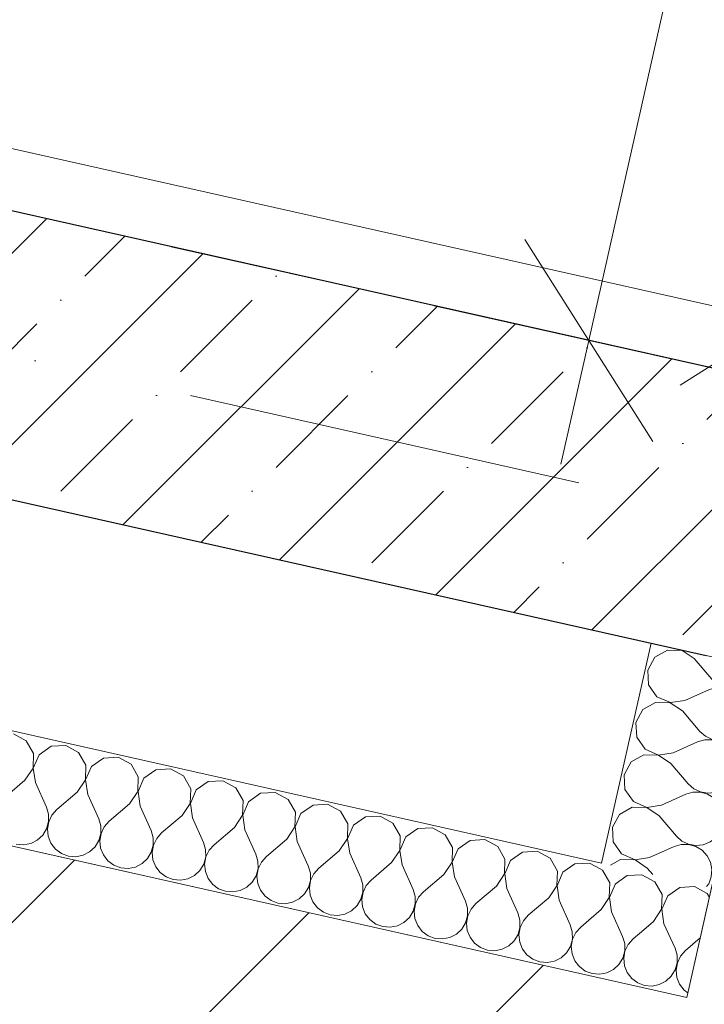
# Model space of a CAD drawing. Header units: millimetres. Extents: x -7213913 to -6930487, y 6129472 to 6353620.
# Tile 179 of 256: x -7185461 to -7184854, y 6173194 to 6174067. Entities that reach past the tile are written whole.
import ezdxf
from ezdxf.enums import TextEntityAlignment as Align

# ---------------------------------------------------------------- set-up
doc = ezdxf.new("R2010")
doc.units = ezdxf.units.MM
doc.header["$MEASUREMENT"] = 0
doc.linetypes.add('короткая штриховая', pattern=[282.222222, 141.111111, -141.111111])
doc.linetypes.add('Штрихпунктирная', pattern=[670.277762, 352.777767, -176.388884, 0, -141.111112])
for name, color, linetype, lineweight in [('0_Ном._пера__1', 7, 'Continuous', 0), ('АР-вертикальная связь - Лифт.АР_Ном._пера__120', 7, 'Continuous', 0), ('АР-Стены_внешние_.АР_Ном._пера__1', 7, 'Continuous', 0), ('АР-Стены_внутренние_пилоны.АР_Ном._пера__1', 7, 'Continuous', 15), ('АР-Чертеж-Оси_Осевые размеры.АР_Ном._пера__120', 7, 'Continuous', 0), ('АР-Чертеж-Размеры.АР_Ном._пера__1', 7, 'Continuous', 0)]:
    doc.layers.add(name, color=color, linetype=linetype, lineweight=lineweight)
for name, color, linetype in [('АР-Стены_внешние_.АР', 7, 'Continuous'), ('АР-Стены_внутренние_пилоны.АР', 7, 'Continuous'), ('АР-Чертеж-Оси_Осевые размеры.АР', 7, 'Continuous'), ('АР-Чертеж-Размеры.АР', 7, 'Continuous')]:
    doc.layers.add(name, color=color, linetype=linetype)
doc.styles.add('РЎР“Р•РќР•Р\xa0Р\x98Р\xa0_РЎРўР\x98Р›Р¬_3', font='GOST_Common.ttf')
doc.styles.add('РЎР“Р•РќР•Р\xa0Р\x98Р\xa0_РЎРўР\x98Р›Р¬_5', font='GOTHIC.TTF')
doc.dimstyles.new('СГЕНЕРИР_СТИЛЬ__3', dxfattribs={"dimtxt": 129.999995, "dimasz": 142.5, "dimexe": 0.18, "dimexo": 300000, "dimgap": 0, "dimtad": 1, "dimdec": 0, "dimzin": 0, "dimdsep": 46, "dimtxsty": 'РЎР“Р•РќР•Р\xa0Р\x98Р\xa0_РЎРўР\x98Р›Р¬_3', "dimblk": 'ARROWHEAD_6', "dimblk1": 'ARROWHEAD_6', "dimblk2": 'ARROWHEAD_6', "dimcen": 0.09, "dimclrd": 7, "dimclre": 7, "dimclrt": 7, "dimazin": 0, "dimtfac": 1, "dimtdec": 4, "dimtmove": 0, "dimatfit": 3, "dimfxl": 1, "dimtolj": 1, "dimtzin": 0, "dimarcsym": 0})
pattern_1 = [(45, (-6566190.34, 6562677.8), (-127.279217, 127.279217), [])]

# ---------------------------------------------------------------- blocks, each defined once
blk = doc.blocks.new('Стена_197_1', base_point=(-7187679.25, 6174266.15))
at = {"layer": 'АР-Стены_внутренние_пилоны.АР', "linetype": 'Continuous', "lineweight": 0, "true_color": 0x000000}
h = blk.add_hatch(dxfattribs=at)
h.set_pattern_fill('ЖЕЛЕЗОБЕТОН__PROJECT__0001', color=18, style=0, pattern_type=2)
h.set_pattern_definition([(45, (-6566190.34, 6562677.8), (-84.852814, 84.852814), []), (45, (-6566232.77, 6562720.22), (-84.852814, 84.852814), [90, -30, 0, -30])])
h.paths.add_polyline_path([(-7187584.68, 6174116.79), (-7184852.74, 6173503.22), (-7184797.95, 6173747.14), (-7187529.9, 6174360.72)])
at = {"layer": 'АР-Стены_внутренние_пилоны.АР_Ном._пера__1', "color": 7, "linetype": 'Continuous', "lineweight": 30, "flags": 128}
for points in [[(-7184797.95, 6173747.14), (-7187529.9, 6174360.72)], [(-7187584.68, 6174116.79), (-7184852.74, 6173503.22)]]:
    blk.add_lwpolyline(points, dxfattribs=at)
blk = doc.blocks.new('Стена_376_1', base_point=(-7185998.29, 6173350.55))
at = {"layer": 'АР-Стены_внешние_.АР', "linetype": 'Continuous', "lineweight": 0, "true_color": 0x000000}
h = blk.add_hatch(dxfattribs=at)
h.set_pattern_fill('БЛОКИ_БЕТОННЫЕ_ЭФФЕКТИВН_78', color=18, style=0, pattern_type=2)
h.set_pattern_definition(pattern_1)
h.paths.add_polyline_path([(-7185976.38, 6173448.12), (-7186020.2, 6173252.98), (-7183928.99, 6172783.31), (-7183861.62, 6172973.16)])
at = {"layer": 'АР-Стены_внешние_.АР_Ном._пера__1', "color": 7, "linetype": 'Continuous', "lineweight": 15, "flags": 128}
blk.add_lwpolyline([(-7184869.69, 6173199.57), (-7185976.38, 6173448.12)], dxfattribs=at)
blk = doc.blocks.new('Стена_395_1', base_point=(-7184891.6, 6173102))
at = {"layer": 'АР-Стены_внешние_.АР', "linetype": 'Continuous', "lineweight": 0, "true_color": 0x000000}
h = blk.add_hatch(dxfattribs=at)
h.set_pattern_fill('БЛОКИ_БЕТОННЫЕ_ЭФФЕКТИВН_78', color=18, style=0, pattern_type=2)
h.set_pattern_definition(pattern_1)
h.paths.add_polyline_path([(-7184674.55, 6173155.74), (-7184619.77, 6173399.65), (-7184814.91, 6173443.48), (-7184869.69, 6173199.57)])
at = {"layer": 'АР-Стены_внешние_.АР_Ном._пера__1', "color": 7, "linetype": 'Continuous', "lineweight": 15, "flags": 128}
for points in [[(-7184814.91, 6173443.48), (-7184869.69, 6173199.57)], [(-7184619.77, 6173399.65), (-7184814.91, 6173443.48)], [(-7184674.55, 6173155.74), (-7184619.77, 6173399.65)]]:
    blk.add_lwpolyline(points, dxfattribs=at)
blk = doc.blocks.new('*X841', base_point=(-6566190.34, 6562677.79))
at = {"layer": '0_Ном._пера__1', "color": 7, "linetype": 'Continuous', "lineweight": 0}
for p, q in [((-7184922.52, 6173307.84), (-7184933.19, 6173300.39)), ((-7184909.53, 6173308.57), (-7184922.52, 6173307.84)), ((-7184898.09, 6173302.35), (-7184909.53, 6173308.57)), ((-7184891.63, 6173291.06), (-7184898.09, 6173302.35)), ((-7184933.19, 6173300.39), (-7184933.33, 6173300.07)), ((-7184876.06, 6173297.41), (-7184886.73, 6173289.96)), ((-7184863.07, 6173298.13), (-7184876.06, 6173297.41)), ((-7184851.63, 6173291.92), (-7184863.07, 6173298.13)), ((-7184892.08, 6173278.05), (-7184891.63, 6173291.06)), ((-7184886.73, 6173289.96), (-7184891.89, 6173278.01)), ((-7184849.7, 6173288.55), (-7184851.63, 6173291.92)), ((-7184899.29, 6173267.22), (-7184892.08, 6173278.05)), ((-7184891.89, 6173278.01), (-7184890, 6173265.14)), ((-7184899.29, 6173267.22), (-7184907.88, 6173259.89)), ((-7184890, 6173265.14), (-7184880.23, 6173243.42)), ((-7184857.79, 6173252.56), (-7184870.94, 6173241.33)), ((-7184878.39, 6173237.12), (-7184880.23, 6173243.42)), ((-7184870.94, 6173241.33), (-7184875.3, 6173236.42)), ((-7184878.34, 6173230.55), (-7184878.39, 6173237.12)), ((-7184875.3, 6173236.42), (-7184878.16, 6173230.5)), ((-7184882.64, 6173220.02), (-7184880.09, 6173224.21)), ((-7184880.09, 6173224.21), (-7184878.34, 6173230.55)), ((-7184878.16, 6173230.5), (-7184879.28, 6173224.03)), ((-7184879.28, 6173224.03), (-7184878.6, 6173217.5)), ((-7184878.6, 6173217.5), (-7184876.16, 6173211.4)), ((-7184876.16, 6173211.4), (-7184872.14, 6173206.2)), ((-7184872.14, 6173206.2), (-7184868.76, 6173203.71))]:
    blk.add_line(p, q, dxfattribs=at)
blk = doc.blocks.new('*X842', base_point=(-6566190.34, 6562677.79))
at = {"layer": '0_Ном._пера__1', "color": 7, "linetype": 'Continuous', "lineweight": 0}
for p, q in [((-7184944.56, 6173312.79), (-7184946.51, 6173313.85)), ((-7184938.1, 6173301.49), (-7184944.56, 6173312.79)), ((-7184938.54, 6173288.49), (-7184938.1, 6173301.49)), ((-7184933.33, 6173300.07), (-7184938.35, 6173288.45)), ((-7184945.75, 6173277.66), (-7184938.54, 6173288.49)), ((-7184938.35, 6173288.45), (-7184936.46, 6173275.57)), ((-7184945.75, 6173277.66), (-7184956.75, 6173268.28)), ((-7184936.46, 6173275.57), (-7184926.7, 6173253.86)), ((-7184907.88, 6173259.89), (-7184917.4, 6173251.77)), ((-7184924.85, 6173247.55), (-7184926.7, 6173253.86)), ((-7184917.4, 6173251.77), (-7184921.77, 6173246.86)), ((-7184926.55, 6173234.65), (-7184924.81, 6173240.98)), ((-7184924.62, 6173240.94), (-7184925.75, 6173234.47)), ((-7184924.81, 6173240.98), (-7184924.85, 6173247.55)), ((-7184921.77, 6173246.86), (-7184924.62, 6173240.94)), ((-7184929.97, 6173229.04), (-7184926.55, 6173234.65)), ((-7184925.75, 6173234.47), (-7184925.06, 6173227.93)), ((-7184965.79, 6173228.02), (-7184965.06, 6173227.07)), ((-7184965.06, 6173227.07), (-7184959.78, 6173223.17)), ((-7184959.78, 6173223.17), (-7184953.63, 6173220.86)), ((-7184940.64, 6173221.59), (-7184934.78, 6173224.57)), ((-7184934.78, 6173224.57), (-7184929.97, 6173229.04)), ((-7184925.06, 6173227.93), (-7184922.62, 6173221.84)), ((-7184953.63, 6173220.86), (-7184947.08, 6173220.32)), ((-7184947.08, 6173220.32), (-7184940.64, 6173221.59)), ((-7184922.62, 6173221.84), (-7184918.6, 6173216.64)), ((-7184918.6, 6173216.64), (-7184913.32, 6173212.74)), ((-7184894.17, 6173211.15), (-7184888.32, 6173214.13)), ((-7184888.32, 6173214.13), (-7184883.5, 6173218.6)), ((-7184883.5, 6173218.6), (-7184882.64, 6173220.02)), ((-7184913.32, 6173212.74), (-7184907.17, 6173210.43)), ((-7184907.17, 6173210.43), (-7184900.62, 6173209.88)), ((-7184900.62, 6173209.88), (-7184894.17, 6173211.15))]:
    blk.add_line(p, q, dxfattribs=at)
blk = doc.blocks.new('*X843', base_point=(-6566190.34, 6562677.79))
at = {"layer": '0_Ном._пера__1', "color": 7, "linetype": 'Continuous', "lineweight": 0}
for p, q in [((-7185455.63, 6173427.57), (-7185467.07, 6173433.79)), ((-7185449.17, 6173416.28), (-7185455.63, 6173427.57)), ((-7185420.61, 6173423.35), (-7185433.6, 6173422.62)), ((-7185409.17, 6173417.14), (-7185420.61, 6173423.35)), ((-7185449.62, 6173403.27), (-7185449.17, 6173416.28)), ((-7185444.27, 6173415.18), (-7185449.43, 6173403.23)), ((-7185433.6, 6173422.62), (-7185444.27, 6173415.18)), ((-7185402.71, 6173405.84), (-7185409.17, 6173417.14)), ((-7185403.16, 6173392.84), (-7185402.71, 6173405.84)), ((-7185387.14, 6173412.19), (-7185397.81, 6173404.74)), ((-7185374.14, 6173412.92), (-7185387.14, 6173412.19)), ((-7185362.71, 6173406.7), (-7185374.14, 6173412.92)), ((-7185356.25, 6173395.41), (-7185362.71, 6173406.7)), ((-7185456.83, 6173392.44), (-7185449.62, 6173403.27)), ((-7185449.43, 6173403.23), (-7185447.54, 6173390.36)), ((-7185397.81, 6173404.74), (-7185402.97, 6173392.8)), ((-7185340.68, 6173401.75), (-7185351.35, 6173394.31)), ((-7185327.68, 6173402.48), (-7185340.68, 6173401.75)), ((-7185316.25, 6173396.27), (-7185327.68, 6173402.48)), ((-7185456.83, 6173392.44), (-7185474.94, 6173376.99)), ((-7185447.54, 6173390.36), (-7185437.77, 6173368.64)), ((-7185410.37, 6173382.01), (-7185403.16, 6173392.84)), ((-7185402.97, 6173392.8), (-7185401.08, 6173379.92)), ((-7185356.69, 6173382.4), (-7185356.25, 6173395.41)), ((-7185351.35, 6173394.31), (-7185356.51, 6173382.36)), ((-7185309.79, 6173384.97), (-7185316.25, 6173396.27)), ((-7185294.21, 6173391.32), (-7185304.88, 6173383.87)), ((-7185281.22, 6173392.05), (-7185294.21, 6173391.32)), ((-7185269.79, 6173385.83), (-7185281.22, 6173392.05)), ((-7185410.37, 6173382.01), (-7185428.48, 6173366.55)), ((-7185401.08, 6173379.92), (-7185391.31, 6173358.21)), ((-7185363.91, 6173371.57), (-7185356.69, 6173382.4)), ((-7185356.51, 6173382.36), (-7185354.62, 6173369.49)), ((-7185310.23, 6173371.97), (-7185309.79, 6173384.97)), ((-7185304.88, 6173383.87), (-7185310.04, 6173371.93)), ((-7185263.33, 6173374.54), (-7185269.79, 6173385.83)), ((-7185247.75, 6173380.88), (-7185258.42, 6173373.44)), ((-7185234.76, 6173381.61), (-7185247.75, 6173380.88)), ((-7185223.33, 6173375.4), (-7185234.76, 6173381.61)), ((-7185363.91, 6173371.57), (-7185382.02, 6173356.12)), ((-7185317.45, 6173361.14), (-7185310.23, 6173371.97)), ((-7185310.04, 6173371.93), (-7185308.15, 6173359.05)), ((-7185263.77, 6173361.53), (-7185263.33, 6173374.54)), ((-7185258.42, 6173373.44), (-7185263.58, 6173361.49)), ((-7185216.87, 6173364.1), (-7185223.33, 6173375.4)), ((-7185188.3, 6173371.18), (-7185201.29, 6173370.45)), ((-7185176.86, 6173364.96), (-7185188.3, 6173371.18)), ((-7185435.93, 6173362.34), (-7185437.77, 6173368.64)), ((-7185435.88, 6173355.77), (-7185435.93, 6173362.34)), ((-7185428.48, 6173366.55), (-7185432.84, 6173361.64)), ((-7185354.62, 6173369.49), (-7185344.85, 6173347.77)), ((-7185217.31, 6173351.1), (-7185216.87, 6173364.1)), ((-7185211.96, 6173363), (-7185217.12, 6173351.06)), ((-7185201.29, 6173370.45), (-7185211.96, 6173363)), ((-7185170.4, 6173353.67), (-7185176.86, 6173364.96)), ((-7185437.63, 6173349.43), (-7185435.88, 6173355.77)), ((-7185435.7, 6173355.72), (-7185436.82, 6173349.25)), ((-7185432.84, 6173361.64), (-7185435.7, 6173355.72)), ((-7185389.47, 6173351.9), (-7185391.31, 6173358.21)), ((-7185382.02, 6173356.12), (-7185386.38, 6173351.21)), ((-7185317.45, 6173361.14), (-7185335.56, 6173345.68)), ((-7185308.15, 6173359.05), (-7185298.39, 6173337.34)), ((-7185270.98, 6173350.7), (-7185263.77, 6173361.53)), ((-7185263.58, 6173361.49), (-7185261.69, 6173348.62)), ((-7185170.85, 6173340.66), (-7185170.4, 6173353.67)), ((-7185154.83, 6173360.02), (-7185165.5, 6173352.57)), ((-7185141.84, 6173360.74), (-7185154.83, 6173360.02)), ((-7185130.4, 6173354.53), (-7185141.84, 6173360.74)), ((-7185123.94, 6173343.23), (-7185130.4, 6173354.53)), ((-7185441.04, 6173343.82), (-7185437.63, 6173349.43)), ((-7185436.82, 6173349.25), (-7185436.14, 6173342.72)), ((-7185391.17, 6173339), (-7185389.42, 6173345.33)), ((-7185389.23, 6173345.29), (-7185390.36, 6173338.82)), ((-7185389.42, 6173345.33), (-7185389.47, 6173351.9)), ((-7185386.38, 6173351.21), (-7185389.23, 6173345.29)), ((-7185343.01, 6173341.47), (-7185344.85, 6173347.77)), ((-7185335.56, 6173345.68), (-7185339.92, 6173340.77)), ((-7185270.98, 6173350.7), (-7185289.1, 6173335.25)), ((-7185261.69, 6173348.62), (-7185251.93, 6173326.9)), ((-7185224.52, 6173340.27), (-7185217.31, 6173351.1)), ((-7185217.12, 6173351.06), (-7185215.23, 6173338.18)), ((-7185165.5, 6173352.57), (-7185170.66, 6173340.62)), ((-7185108.37, 6173349.58), (-7185119.04, 6173342.13)), ((-7185095.37, 6173350.31), (-7185108.37, 6173349.58)), ((-7185083.94, 6173344.09), (-7185095.37, 6173350.31)), ((-7185458.16, 6173335.1), (-7185451.71, 6173336.37)), ((-7185451.71, 6173336.37), (-7185445.86, 6173339.35)), ((-7185445.86, 6173339.35), (-7185441.04, 6173343.82)), ((-7185436.14, 6173342.72), (-7185433.7, 6173336.62)), ((-7185433.7, 6173336.62), (-7185429.68, 6173331.42)), ((-7185394.58, 6173333.39), (-7185391.17, 6173339)), ((-7185390.36, 6173338.82), (-7185389.68, 6173332.28)), ((-7185342.96, 6173334.9), (-7185343.01, 6173341.47)), ((-7185339.92, 6173340.77), (-7185342.77, 6173334.85)), ((-7185296.55, 6173331.03), (-7185298.39, 6173337.34)), ((-7185224.52, 6173340.27), (-7185242.64, 6173324.81)), ((-7185215.23, 6173338.18), (-7185205.47, 6173316.47)), ((-7185178.06, 6173329.83), (-7185170.85, 6173340.66)), ((-7185170.66, 6173340.62), (-7185168.77, 6173327.75)), ((-7185124.39, 6173330.23), (-7185123.94, 6173343.23)), ((-7185119.04, 6173342.13), (-7185124.2, 6173330.19)), ((-7185077.48, 6173332.8), (-7185083.94, 6173344.09)), ((-7185061.91, 6173339.15), (-7185072.58, 6173331.7)), ((-7185048.91, 6173339.87), (-7185061.91, 6173339.15)), ((-7185037.48, 6173333.66), (-7185048.91, 6173339.87)), ((-7185464.71, 6173335.65), (-7185458.16, 6173335.1)), ((-7185429.68, 6173331.42), (-7185424.39, 6173327.52)), ((-7185424.39, 6173327.52), (-7185418.25, 6173325.21)), ((-7185405.25, 6173325.94), (-7185399.4, 6173328.92)), ((-7185399.4, 6173328.92), (-7185394.58, 6173333.39)), ((-7185389.68, 6173332.28), (-7185387.23, 6173326.19)), ((-7185348.12, 6173322.95), (-7185344.71, 6173328.56)), ((-7185344.71, 6173328.56), (-7185342.96, 6173334.9)), ((-7185342.77, 6173334.85), (-7185343.9, 6173328.38)), ((-7185343.9, 6173328.38), (-7185343.22, 6173321.85)), ((-7185296.5, 6173324.46), (-7185296.55, 6173331.03)), ((-7185293.46, 6173330.34), (-7185296.31, 6173324.42)), ((-7185289.1, 6173335.25), (-7185293.46, 6173330.34)), ((-7185178.06, 6173329.83), (-7185196.17, 6173314.38)), ((-7185168.77, 6173327.75), (-7185159, 6173306.03)), ((-7185131.6, 6173319.4), (-7185124.39, 6173330.23)), ((-7185124.2, 6173330.19), (-7185122.31, 6173317.31)), ((-7185077.92, 6173319.79), (-7185077.48, 6173332.8)), ((-7185072.58, 6173331.7), (-7185077.74, 6173319.75)), ((-7185031.02, 6173322.36), (-7185037.48, 6173333.66)), ((-7185015.44, 6173328.71), (-7185026.11, 6173321.26)), ((-7185002.45, 6173329.44), (-7185015.44, 6173328.71)), ((-7184991.02, 6173323.22), (-7185002.45, 6173329.44)), ((-7185418.25, 6173325.21), (-7185411.7, 6173324.67)), ((-7185411.7, 6173324.67), (-7185405.25, 6173325.94)), ((-7185387.23, 6173326.19), (-7185383.22, 6173320.99)), ((-7185383.22, 6173320.99), (-7185377.93, 6173317.09)), ((-7185358.79, 6173315.5), (-7185352.94, 6173318.48)), ((-7185352.94, 6173318.48), (-7185348.12, 6173322.95)), ((-7185343.22, 6173321.85), (-7185340.77, 6173315.75)), ((-7185298.25, 6173318.13), (-7185296.5, 6173324.46)), ((-7185296.31, 6173324.42), (-7185297.44, 6173317.95)), ((-7185250.09, 6173320.6), (-7185251.93, 6173326.9)), ((-7185250.04, 6173314.03), (-7185250.09, 6173320.6)), ((-7185247, 6173319.9), (-7185249.85, 6173313.98)), ((-7185242.64, 6173324.81), (-7185247, 6173319.9)), ((-7185131.6, 6173319.4), (-7185149.71, 6173303.94)), ((-7185085.14, 6173308.96), (-7185077.92, 6173319.79)), ((-7185077.74, 6173319.75), (-7185075.85, 6173306.88)), ((-7185031.46, 6173309.36), (-7185031.02, 6173322.36)), ((-7185026.11, 6173321.26), (-7185031.27, 6173309.32)), ((-7184984.56, 6173311.93), (-7184991.02, 6173323.22)), ((-7184955.99, 6173319), (-7184968.98, 6173318.28)), ((-7184946.51, 6173313.85), (-7184955.99, 6173319)), ((-7185377.93, 6173317.09), (-7185371.78, 6173314.78)), ((-7185371.78, 6173314.78), (-7185365.24, 6173314.23)), ((-7185365.24, 6173314.23), (-7185358.79, 6173315.5)), ((-7185340.77, 6173315.75), (-7185336.76, 6173310.55)), ((-7185336.76, 6173310.55), (-7185331.47, 6173306.65)), ((-7185306.48, 6173308.05), (-7185301.66, 6173312.52)), ((-7185301.66, 6173312.52), (-7185298.25, 6173318.13)), ((-7185297.44, 6173317.95), (-7185296.75, 6173311.41)), ((-7185296.75, 6173311.41), (-7185294.31, 6173305.32)), ((-7185251.79, 6173307.69), (-7185250.04, 6173314.03)), ((-7185249.85, 6173313.98), (-7185250.98, 6173307.51)), ((-7185203.62, 6173310.16), (-7185205.47, 6173316.47)), ((-7185203.58, 6173303.59), (-7185203.62, 6173310.16)), ((-7185196.17, 6173314.38), (-7185200.53, 6173309.47)), ((-7185122.31, 6173317.31), (-7185112.54, 6173295.6)), ((-7184985, 6173298.92), (-7184984.56, 6173311.93)), ((-7184979.65, 6173310.83), (-7184984.81, 6173298.88)), ((-7184968.98, 6173318.28), (-7184979.65, 6173310.83)), ((-7185331.47, 6173306.65), (-7185325.32, 6173304.34)), ((-7185325.32, 6173304.34), (-7185318.78, 6173303.8)), ((-7185318.78, 6173303.8), (-7185312.33, 6173305.07)), ((-7185312.33, 6173305.07), (-7185306.48, 6173308.05)), ((-7185294.31, 6173305.32), (-7185290.29, 6173300.12)), ((-7185260.01, 6173297.61), (-7185255.2, 6173302.08)), ((-7185255.2, 6173302.08), (-7185251.79, 6173307.69)), ((-7185250.98, 6173307.51), (-7185250.29, 6173300.98)), ((-7185250.29, 6173300.98), (-7185247.85, 6173294.88)), ((-7185205.32, 6173297.26), (-7185203.58, 6173303.59)), ((-7185203.39, 6173303.55), (-7185204.52, 6173297.08)), ((-7185200.53, 6173309.47), (-7185203.39, 6173303.55)), ((-7185157.16, 6173299.73), (-7185159, 6173306.03)), ((-7185149.71, 6173303.94), (-7185154.07, 6173299.03)), ((-7185085.14, 6173308.96), (-7185103.25, 6173293.51)), ((-7185075.85, 6173306.88), (-7185066.08, 6173285.16)), ((-7185038.68, 6173298.53), (-7185031.46, 6173309.36)), ((-7185031.27, 6173309.32), (-7185029.38, 6173296.44)), ((-7185290.29, 6173300.12), (-7185285.01, 6173296.22)), ((-7185285.01, 6173296.22), (-7185278.86, 6173293.91)), ((-7185278.86, 6173293.91), (-7185272.31, 6173293.36)), ((-7185272.31, 6173293.36), (-7185265.87, 6173294.63)), ((-7185265.87, 6173294.63), (-7185260.01, 6173297.61)), ((-7185247.85, 6173294.88), (-7185243.83, 6173289.68)), ((-7185208.74, 6173291.65), (-7185205.32, 6173297.26)), ((-7185204.52, 6173297.08), (-7185203.83, 6173290.54)), ((-7185158.86, 6173286.82), (-7185157.11, 6173293.16)), ((-7185156.93, 6173293.11), (-7185158.05, 6173286.64)), ((-7185157.11, 6173293.16), (-7185157.16, 6173299.73)), ((-7185154.07, 6173299.03), (-7185156.93, 6173293.11)), ((-7185110.7, 6173289.29), (-7185112.54, 6173295.6)), ((-7185103.25, 6173293.51), (-7185107.61, 6173288.6)), ((-7185038.68, 6173298.53), (-7185056.79, 6173283.07)), ((-7185029.38, 6173296.44), (-7185019.62, 6173274.73)), ((-7184992.21, 6173288.09), (-7184985, 6173298.92)), ((-7184984.81, 6173298.88), (-7184982.92, 6173286.01)), ((-7185243.83, 6173289.68), (-7185238.55, 6173285.78)), ((-7185238.55, 6173285.78), (-7185232.4, 6173283.47)), ((-7185232.4, 6173283.47), (-7185225.85, 6173282.93)), ((-7185225.85, 6173282.93), (-7185219.41, 6173284.2)), ((-7185219.41, 6173284.2), (-7185213.55, 6173287.18)), ((-7185213.55, 6173287.18), (-7185208.74, 6173291.65)), ((-7185203.83, 6173290.54), (-7185201.39, 6173284.45)), ((-7185201.39, 6173284.45), (-7185197.37, 6173279.25)), ((-7185162.27, 6173281.21), (-7185158.86, 6173286.82)), ((-7185158.05, 6173286.64), (-7185157.37, 6173280.11)), ((-7185110.65, 6173282.72), (-7185110.7, 6173289.29)), ((-7185107.61, 6173288.6), (-7185110.46, 6173282.68)), ((-7185064.24, 6173278.86), (-7185066.08, 6173285.16)), ((-7184992.21, 6173288.09), (-7185010.33, 6173272.64)), ((-7184982.92, 6173286.01), (-7184973.16, 6173264.29)), ((-7185197.37, 6173279.25), (-7185192.09, 6173275.35)), ((-7185192.09, 6173275.35), (-7185185.94, 6173273.04)), ((-7185172.94, 6173273.76), (-7185167.09, 6173276.74)), ((-7185167.09, 6173276.74), (-7185162.27, 6173281.21)), ((-7185157.37, 6173280.11), (-7185154.93, 6173274.01)), ((-7185115.81, 6173270.78), (-7185112.4, 6173276.39)), ((-7185112.4, 6173276.39), (-7185110.65, 6173282.72)), ((-7185110.46, 6173282.68), (-7185111.59, 6173276.21)), ((-7185111.59, 6173276.21), (-7185110.91, 6173269.67)), ((-7185064.19, 6173272.29), (-7185064.24, 6173278.86)), ((-7185061.15, 6173278.16), (-7185064, 6173272.24)), ((-7185056.79, 6173283.07), (-7185061.15, 6173278.16)), ((-7185017.78, 6173268.42), (-7185019.62, 6173274.73)), ((-7185185.94, 6173273.04), (-7185179.39, 6173272.49)), ((-7185179.39, 6173272.49), (-7185172.94, 6173273.76)), ((-7185154.93, 6173274.01), (-7185150.91, 6173268.81)), ((-7185150.91, 6173268.81), (-7185145.62, 6173264.91)), ((-7185126.48, 6173263.33), (-7185120.63, 6173266.31)), ((-7185120.63, 6173266.31), (-7185115.81, 6173270.78)), ((-7185110.91, 6173269.67), (-7185108.46, 6173263.58)), ((-7185065.94, 6173265.95), (-7185064.19, 6173272.29)), ((-7185064, 6173272.24), (-7185065.13, 6173265.77)), ((-7185017.73, 6173261.85), (-7185017.78, 6173268.42)), ((-7185014.69, 6173267.73), (-7185017.54, 6173261.81)), ((-7185010.33, 6173272.64), (-7185014.69, 6173267.73)), ((-7184956.75, 6173268.28), (-7184963.87, 6173262.2)), ((-7185145.62, 6173264.91), (-7185139.48, 6173262.6)), ((-7185139.48, 6173262.6), (-7185132.93, 6173262.06)), ((-7185132.93, 6173262.06), (-7185126.48, 6173263.33)), ((-7185108.46, 6173263.58), (-7185104.45, 6173258.38)), ((-7185104.45, 6173258.38), (-7185099.16, 6173254.48)), ((-7185074.17, 6173255.87), (-7185069.35, 6173260.34)), ((-7185069.35, 6173260.34), (-7185065.94, 6173265.95)), ((-7185065.13, 6173265.77), (-7185064.45, 6173259.24)), ((-7185064.45, 6173259.24), (-7185062, 6173253.14)), ((-7185019.48, 6173255.52), (-7185017.73, 6173261.85)), ((-7185017.54, 6173261.81), (-7185018.67, 6173255.34)), ((-7184971.32, 6173257.99), (-7184973.16, 6173264.29)), ((-7184971.27, 6173251.42), (-7184971.32, 6173257.99)), ((-7184968.23, 6173257.29), (-7184971.08, 6173251.37)), ((-7184963.87, 6173262.2), (-7184968.23, 6173257.29)), ((-7185099.16, 6173254.48), (-7185093.01, 6173252.17)), ((-7185093.01, 6173252.17), (-7185086.47, 6173251.62)), ((-7185086.47, 6173251.62), (-7185080.02, 6173252.89)), ((-7185080.02, 6173252.89), (-7185074.17, 6173255.87)), ((-7185062, 6173253.14), (-7185057.99, 6173247.94)), ((-7185027.71, 6173245.44), (-7185022.89, 6173249.91)), ((-7185022.89, 6173249.91), (-7185019.48, 6173255.52)), ((-7185018.67, 6173255.34), (-7185017.98, 6173248.8)), ((-7185017.98, 6173248.8), (-7185015.54, 6173242.71)), ((-7184973.02, 6173245.08), (-7184971.27, 6173251.42)), ((-7184971.08, 6173251.37), (-7184972.21, 6173244.9)), ((-7185057.99, 6173247.94), (-7185052.7, 6173244.04)), ((-7185052.7, 6173244.04), (-7185046.55, 6173241.73)), ((-7185046.55, 6173241.73), (-7185040.01, 6173241.19)), ((-7185040.01, 6173241.19), (-7185033.56, 6173242.46)), ((-7185033.56, 6173242.46), (-7185027.71, 6173245.44)), ((-7185015.54, 6173242.71), (-7185011.52, 6173237.51)), ((-7184976.43, 6173239.47), (-7184973.02, 6173245.08)), ((-7184972.21, 6173244.9), (-7184971.52, 6173238.37)), ((-7185011.52, 6173237.51), (-7185006.24, 6173233.61)), ((-7185006.24, 6173233.61), (-7185000.09, 6173231.3)), ((-7185000.09, 6173231.3), (-7184993.54, 6173230.75)), ((-7184993.54, 6173230.75), (-7184987.1, 6173232.02)), ((-7184987.1, 6173232.02), (-7184981.24, 6173235)), ((-7184981.24, 6173235), (-7184976.43, 6173239.47)), ((-7184971.52, 6173238.37), (-7184969.08, 6173232.27)), ((-7184969.08, 6173232.27), (-7184965.79, 6173228.02))]:
    blk.add_line(p, q, dxfattribs=at)
blk = doc.blocks.new('Стена_401_1', base_point=(-7187579.72, 6173910.71))
at = {"layer": '0_Ном._пера__1', "color": 7, "linetype": 'Continuous', "lineweight": 0, "flags": 128}
for points in [[(-7184945.34, 6173319.05), (-7187579.72, 6173910.71)], [(-7187601.63, 6173813.14), (-7184869.69, 6173199.57)], [(-7184869.69, 6173199.57), (-7184847.78, 6173297.14)]]:
    blk.add_lwpolyline(points, dxfattribs=at)
at = {"color": 7, "lineweight": 0}
for name in ['*X843', '*X842', '*X841']:
    blk.add_blockref(name, (-6566190.34, 6562677.79), dxfattribs=at)
blk = doc.blocks.new('*X845', base_point=(-6566190.34, 6562677.79))
at = {"layer": '0_Ном._пера__1', "color": 7, "linetype": 'Continuous', "lineweight": 0}
for p, q in [((-7184886.96, 6173508.07), (-7184898.26, 6173501.61)), ((-7184873.96, 6173507.63), (-7184886.96, 6173508.07)), ((-7184874.68, 6173508.15), (-7184873.92, 6173507.82)), ((-7184863.13, 6173500.41), (-7184873.96, 6173507.63)), ((-7184873.92, 6173507.82), (-7184873.49, 6173507.88)), ((-7184898.26, 6173501.61), (-7184904.47, 6173490.18)), ((-7184863.13, 6173500.41), (-7184847.67, 6173482.3)), ((-7184904.47, 6173490.18), (-7184903.74, 6173477.19)), ((-7184812.54, 6173481.1), (-7184808.64, 6173486.39)), ((-7184808.64, 6173486.39), (-7184806.33, 6173492.54)), ((-7184806.33, 6173492.54), (-7184806.31, 6173492.79)), ((-7184903.74, 6173477.19), (-7184896.3, 6173466.52)), ((-7184847.67, 6173482.3), (-7184842.76, 6173477.94)), ((-7184842.76, 6173477.94), (-7184836.84, 6173475.09)), ((-7184823.84, 6173474.64), (-7184817.74, 6173477.09)), ((-7184817.74, 6173477.09), (-7184812.54, 6173481.1)), ((-7184871.48, 6173463.25), (-7184849.76, 6173473.01)), ((-7184843.45, 6173474.85), (-7184849.76, 6173473.01)), ((-7184836.89, 6173474.9), (-7184843.45, 6173474.85)), ((-7184830.55, 6173473.15), (-7184836.89, 6173474.9)), ((-7184836.84, 6173475.09), (-7184830.37, 6173473.96)), ((-7184824.94, 6173469.74), (-7184830.55, 6173473.15)), ((-7184830.37, 6173473.96), (-7184823.84, 6173474.64)), ((-7184820.47, 6173464.92), (-7184824.94, 6173469.74)), ((-7184897.4, 6173461.61), (-7184908.69, 6173455.15)), ((-7184884.39, 6173461.17), (-7184897.4, 6173461.61)), ((-7184896.3, 6173466.52), (-7184884.35, 6173461.35)), ((-7184873.56, 6173453.95), (-7184884.39, 6173461.17)), ((-7184884.35, 6173461.35), (-7184871.48, 6173463.25)), ((-7184817.49, 6173459.07), (-7184820.47, 6173464.92)), ((-7184816.22, 6173452.62), (-7184817.49, 6173459.07)), ((-7184908.69, 6173455.15), (-7184914.91, 6173443.72)), ((-7184873.56, 6173453.95), (-7184858.11, 6173435.84)), ((-7184816.77, 6173446.08), (-7184816.22, 6173452.62)), ((-7184914.91, 6173443.72), (-7184914.18, 6173430.72)), ((-7184819.07, 6173439.93), (-7184816.77, 6173446.08)), ((-7184858.11, 6173435.84), (-7184853.2, 6173431.48)), ((-7184828.18, 6173430.63), (-7184822.98, 6173434.64)), ((-7184822.98, 6173434.64), (-7184819.07, 6173439.93)), ((-7184914.18, 6173430.72), (-7184906.73, 6173420.05)), ((-7184881.91, 6173416.78), (-7184860.2, 6173426.55)), ((-7184853.89, 6173428.39), (-7184860.2, 6173426.55)), ((-7184847.32, 6173428.44), (-7184853.89, 6173428.39)), ((-7184853.2, 6173431.48), (-7184847.28, 6173428.63)), ((-7184840.99, 6173426.69), (-7184847.32, 6173428.44)), ((-7184847.28, 6173428.63), (-7184840.81, 6173427.5)), ((-7184835.37, 6173423.28), (-7184840.99, 6173426.69)), ((-7184840.81, 6173427.5), (-7184834.27, 6173428.18)), ((-7184830.91, 6173418.46), (-7184835.37, 6173423.28)), ((-7184834.27, 6173428.18), (-7184828.18, 6173430.63)), ((-7184907.83, 6173415.15), (-7184919.13, 6173408.69)), ((-7184894.83, 6173414.71), (-7184907.83, 6173415.15)), ((-7184906.73, 6173420.05), (-7184894.79, 6173414.89)), ((-7184884, 6173407.49), (-7184894.83, 6173414.71)), ((-7184894.79, 6173414.89), (-7184881.91, 6173416.78)), ((-7184827.93, 6173412.61), (-7184830.91, 6173418.46)), ((-7184919.13, 6173408.69), (-7184925.34, 6173397.25)), ((-7184884, 6173407.49), (-7184868.54, 6173389.38)), ((-7184826.66, 6173406.16), (-7184827.93, 6173412.61)), ((-7184827.2, 6173399.62), (-7184826.66, 6173406.16)), ((-7184925.34, 6173397.25), (-7184924.61, 6173384.26)), ((-7184829.51, 6173393.47), (-7184827.2, 6173399.62)), ((-7184868.54, 6173389.38), (-7184863.63, 6173385.02)), ((-7184833.41, 6173388.18), (-7184829.51, 6173393.47)), ((-7184924.61, 6173384.26), (-7184917.17, 6173373.59)), ((-7184892.35, 6173370.32), (-7184870.63, 6173380.09)), ((-7184864.32, 6173381.93), (-7184870.63, 6173380.09)), ((-7184857.76, 6173381.98), (-7184864.32, 6173381.93)), ((-7184863.63, 6173385.02), (-7184857.71, 6173382.16)), ((-7184851.42, 6173380.23), (-7184857.76, 6173381.98)), ((-7184857.71, 6173382.16), (-7184851.24, 6173381.04)), ((-7184845.81, 6173376.82), (-7184851.42, 6173380.23)), ((-7184851.24, 6173381.04), (-7184844.71, 6173381.72)), ((-7184844.71, 6173381.72), (-7184838.61, 6173384.16)), ((-7184838.61, 6173384.16), (-7184833.41, 6173388.18)), ((-7184917.17, 6173373.59), (-7184905.22, 6173368.43)), ((-7184841.34, 6173372), (-7184845.81, 6173376.82)), ((-7184838.36, 6173366.15), (-7184841.34, 6173372)), ((-7184929.56, 6173362.23), (-7184935.78, 6173350.79)), ((-7184918.27, 6173368.69), (-7184929.56, 6173362.23)), ((-7184905.26, 6173368.24), (-7184918.27, 6173368.69)), ((-7184894.43, 6173361.03), (-7184905.26, 6173368.24)), ((-7184905.22, 6173368.43), (-7184892.35, 6173370.32)), ((-7184837.09, 6173359.7), (-7184838.36, 6173366.15)), ((-7184894.43, 6173361.03), (-7184878.98, 6173342.92)), ((-7184837.63, 6173353.15), (-7184837.09, 6173359.7)), ((-7184935.78, 6173350.79), (-7184935.05, 6173337.8)), ((-7184843.85, 6173341.72), (-7184839.94, 6173347)), ((-7184839.94, 6173347), (-7184837.63, 6173353.15)), ((-7184935.05, 6173337.8), (-7184927.6, 6173327.13)), ((-7184878.98, 6173342.92), (-7184874.07, 6173338.56)), ((-7184874.07, 6173338.56), (-7184868.15, 6173335.7)), ((-7184855.14, 6173335.26), (-7184849.05, 6173337.7)), ((-7184849.05, 6173337.7), (-7184843.85, 6173341.72)), ((-7184902.78, 6173323.86), (-7184881.07, 6173333.62)), ((-7184874.76, 6173335.47), (-7184881.07, 6173333.62)), ((-7184868.19, 6173335.52), (-7184874.76, 6173335.47)), ((-7184861.86, 6173333.77), (-7184868.19, 6173335.52)), ((-7184868.15, 6173335.7), (-7184861.68, 6173334.58)), ((-7184856.24, 6173330.35), (-7184861.86, 6173333.77)), ((-7184861.68, 6173334.58), (-7184855.14, 6173335.26)), ((-7184851.78, 6173325.54), (-7184856.24, 6173330.35)), ((-7184928.7, 6173322.23), (-7184937.38, 6173317.26)), ((-7184915.7, 6173321.78), (-7184928.7, 6173322.23)), ((-7184927.6, 6173327.13), (-7184915.65, 6173321.97)), ((-7184904.87, 6173314.57), (-7184915.7, 6173321.78)), ((-7184915.65, 6173321.97), (-7184902.78, 6173323.86)), ((-7184848.8, 6173319.68), (-7184851.78, 6173325.54)), ((-7184847.53, 6173313.24), (-7184848.8, 6173319.68)), ((-7184904.87, 6173314.57), (-7184900, 6173308.87)), ((-7184848.07, 6173306.69), (-7184847.53, 6173313.24)), ((-7184850.38, 6173300.54), (-7184848.07, 6173306.69)), ((-7184852.17, 6173298.12), (-7184850.38, 6173300.54))]:
    blk.add_line(p, q, dxfattribs=at)
blk = doc.blocks.new('Стена_402_1', base_point=(-7184901.52, 6173514.17))
at = {"layer": '0_Ном._пера__1', "color": 7, "linetype": 'Continuous', "lineweight": 0, "flags": 128}
for points in [[(-7184901.52, 6173514.17), (-7184945.34, 6173319.05)], [(-7184901.52, 6173514.17), (-7184803.95, 6173492.26)], [(-7184847.78, 6173297.14), (-7184803.95, 6173492.26)]]:
    blk.add_lwpolyline(points, dxfattribs=at)
at = {"color": 7, "lineweight": 0}
blk.add_blockref('*X845', (-6566190.34, 6562677.79), dxfattribs=at)
blk = doc.blocks.new('*D986', base_point=(-6566190.34, 6562677.79))
at = {"layer": 'АР-Чертеж-Размеры.АР_Ном._пера__1', "color": 7, "linetype": 'Continuous', "lineweight": 0, "transparency": 16777216}
for p, q in [((-7187548.86, 6174276.27), (-7187487.23, 6174550.69)), ((-7187428.44, 6174470.22), (-7187607.66, 6174356.74)), ((-7187627.81, 6174438.13), (-7187518.05, 6174413.48)), ((-7187518.05, 6174413.48), (-7184786.1, 6173799.9)), ((-7184816.92, 6173662.69), (-7184755.29, 6173937.11)), ((-7184875.72, 6173743.16), (-7184696.49, 6173856.64)), ((-7184786.1, 6173799.9), (-7184676.34, 6173775.25))]:
    blk.add_line(p, q, dxfattribs=at)
at = {"layer": 'АР-Чертеж-Размеры.АР_Ном._пера__1', "color": 7, "lineweight": 0, "transparency": 16777216, "insert": (-7186348.01, 6174177.34), "char_height": 130, "attachment_point": 7, "rotation": 347.34172, "style": 'РЎР“Р•РќР•Р\xa0Р\x98Р\xa0_РЎРўР\x98Р›Р¬_3'}
blk.add_mtext('\\A1;{\\pql;\\fGOST Common|b0|i0|c204|p0;\\W1.000000;2\xa0800}', dxfattribs=at)
blk = doc.blocks.new('ARROWHEAD_6')
at = {"color": 0, "linetype": 'Continuous', "lineweight": 0}
for p, q in [((-0.5, -0.5), (0.5, 0.5)), ((0, 0), (-1, 0))]:
    blk.add_line(p, q, dxfattribs=at)
blk = doc.blocks.new('*D988', base_point=(-6566190.34, 6562677.79))
at = {"layer": 'АР-Чертеж-Размеры.АР_Ном._пера__1', "color": 7, "linetype": 'Continuous', "lineweight": 0, "transparency": 16777216}
for p, q in [((-7184539.85, 6175639.06), (-7184564.5, 6175529.3)), ((-7184507.76, 6175439.69), (-7184621.24, 6175618.91)), ((-7184701.71, 6175560.11), (-7184427.29, 6175498.48)), ((-7184564.5, 6175529.3), (-7184956.75, 6173782.8)), ((-7185013.49, 6173872.42), (-7184900.01, 6173693.19)), ((-7185093.96, 6173813.62), (-7184819.54, 6173751.99)), ((-7184956.75, 6173782.8), (-7184981.4, 6173673.04))]:
    blk.add_line(p, q, dxfattribs=at)
at = {"layer": 'АР-Чертеж-Размеры.АР_Ном._пера__1', "color": 7, "lineweight": 0, "transparency": 16777216, "insert": (-7184828.4, 6174472.93), "char_height": 130, "attachment_point": 7, "rotation": 77.34172, "style": 'РЎР“Р•РќР•Р\xa0Р\x98Р\xa0_РЎРўР\x98Р›Р¬_3'}
blk.add_mtext('\\A1;{\\pql;\\fGOST Common|b0|i0|c204|p0;\\W1.000000;1\xa0790}', dxfattribs=at)
blk = doc.blocks.new('Стандартный Маркер Сетки[187]_1', base_point=(-7209178.45, 6179094.59))
at = {"layer": 'АР-Чертеж-Оси_Осевые размеры.АР_Ном._пера__120', "color": 7, "linetype": 'Штрихпунктирная', "lineweight": 0}
blk.add_line((-7208202.75, 6178875.45), (-7184083.84, 6173458.47), dxfattribs=at)
at = {"layer": 'АР-Чертеж-Оси_Осевые размеры.АР_Ном._пера__120', "color": 7, "lineweight": 0, "style": 'РЎР“Р•РќР•Р\xa0Р\x98Р\xa0_РЎРўР\x98Р›Р¬_5'}
blk.add_attdef('AC_MarkerText_1', text='', height=350, rotation=347.34172, dxfattribs=at).set_placement((-7209596.37, 6179385.23), align=Align.TOP_CENTER)
blk = doc.blocks.new('Стандартный Маркер Сетки[212]_1', base_point=(-7209178.45, 6179094.59))
at = {"layer": 'АР-Чертеж-Оси_Осевые размеры.АР_Ном._пера__120', "color": 7, "linetype": 'Штрихпунктирная', "lineweight": 0}
blk.add_line((-7208202.75, 6178875.45), (-7184083.84, 6173458.47), dxfattribs=at)
at = {"layer": 'АР-Чертеж-Оси_Осевые размеры.АР_Ном._пера__120', "color": 7, "lineweight": 0, "style": 'РЎР“Р•РќР•Р\xa0Р\x98Р\xa0_РЎРўР\x98Р›Р¬_5'}
blk.add_attdef('AC_MarkerText_1', text='', height=350, rotation=347.34172, dxfattribs=at).set_placement((-7209596.37, 6179385.23), align=Align.TOP_CENTER)

msp = doc.modelspace()

# ---------------------------------------------------------------- linework, layer by layer
at = {"layer": 'АР-вертикальная связь - Лифт.АР_Ном._пера__120', "color": 7, "linetype": 'короткая штриховая', "lineweight": 0}
msp.add_lwpolyline([(-7187137.64, 6176107.21), (-7187529.9, 6174360.72), (-7184797.95, 6173747.14), (-7184405.7, 6175493.63)], close=True, dxfattribs=at)

# ---------------------------------------------------------------- block references
at = {"color": 7, "lineweight": 0}
for name, p in [('Стена_401_1', (-7187579.72, 6173910.71)), ('Стена_402_1', (-7184901.52, 6173514.17))]:
    msp.add_blockref(name, p, dxfattribs=at)
at = {"layer": 'АР-Стены_внешние_.АР', "color": 7, "lineweight": 0}
for name, p in [('Стена_376_1', (-7185998.29, 6173350.55)), ('Стена_395_1', (-7184891.6, 6173102))]:
    msp.add_blockref(name, p, dxfattribs=at)
at = {"layer": 'АР-Стены_внутренние_пилоны.АР', "color": 7, "lineweight": 0}
msp.add_blockref('Стена_197_1', (-7187679.25, 6174266.15), dxfattribs=at)
at = {"layer": 'АР-Чертеж-Оси_Осевые размеры.АР', "color": 8, "linetype": 'Continuous', "lineweight": 15}
for name in ['Стандартный Маркер Сетки[187]_1', 'Стандартный Маркер Сетки[212]_1']:
    msp.add_blockref(name, (-7209178.45, 6179094.59), dxfattribs=at)

# ---------------------------------------------------------------- dimensions: what is measured, and where the dimension line sits
at = {"layer": 'АР-Чертеж-Размеры.АР', "color": 7, "linetype": 'Continuous', "lineweight": 0}
for base, p1, angle, picture, middle, turn in [((-7184956.75, 6173782.8), (-7184405.7, 6175493.63), 257.34172, '*D988', (-7184842.95, 6174704.75), 77.34172), ((-7184786.1, 6173799.9), (-7187529.9, 6174360.72), 347.34172, '*D986', (-7186116.18, 6174191.9), 347.34172)]:
    dim = msp.add_linear_dim(base=base, p1=p1, p2=(-7184797.95, 6173747.14), angle=angle, dimstyle='СГЕНЕРИР_СТИЛЬ__3', dxfattribs=at)
    dim.commit()
    dim.dimension.update_dxf_attribs({"geometry": picture, "text_midpoint": middle, "dimtype": 160, "text_rotation": turn})

doc.saveas('drawing.dxf')
